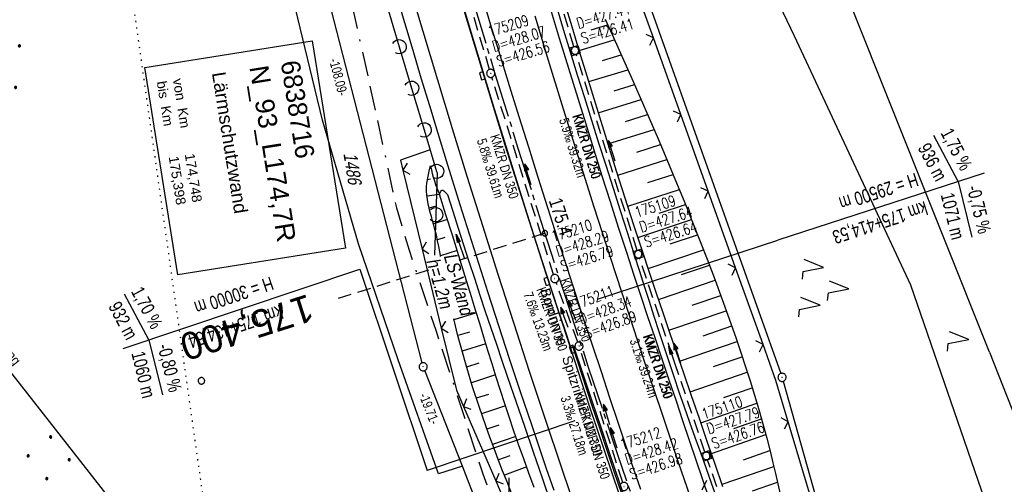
# Model space of a CAD drawing. Extents: x 508367 to 508796, y 450874 to 451833.
# Tile 6 of 37: x 508510 to 508691, y 451004 to 451089. Entities that reach past the tile are written whole.
import ezdxf
from ezdxf.enums import TextEntityAlignment as Align

# ---------------------------------------------------------------- set-up
doc = ezdxf.new("R2010")
doc.units = 0
doc.header["$LTSCALE"] = 10
doc.header["$MEASUREMENT"] = 0
for name, pattern in [('ACAD_ISO16W100', [73, 15, -6.5, 15, -6.5, 15, -7, 1, -7]), ('ACHSE', [5.5, 4, -0.5, 0.5, -0.5]), ('AUSGEZOGEN', [0]), ('LT00', [0]), ('LT17', [0.15, 0.1, -0.05]), ('PUNKTX2_STR', [0.6, 0.1, -0.5]), ('STRICHLINIE2', [0.375, 0.25, -0.125])]:
    doc.linetypes.add(name, pattern=pattern)
doc.layers.get('0').update_dxf_attribs({"linetype": 'LT00'})
for name, color, linetype in [('--EK_FBR', 250, 'LT00'), ('--EK_Halt-Pfeil', 4, 'LT00'), ('--EK_Haltung', 7, 'STRICHLINIE2'), ('--EK_Haltung-Text', 140, 'LT00'), ('--EK_Schacht-Text', 5, 'LT00'), ('--EK_ST-93-1', 30, 'LT17'), ('--EL_DFK_AB_L', 21, 'LT00'), ('--EL_DFK_AB_P', 7, 'LT00'), ('--EL_Halt-Pfeil', 4, 'LT00'), ('--EL_Haltung', 182, 'STRICHLINIE2'), ('--EL_Haltung-Text', 182, 'LT00'), ('-AX-093', 35, 'ACHSE'), ('-GRA-40O', 11, 'Continuous'), ('-GRA-40W', 11, 'Continuous'), ('-ST-93-1', 250, 'LT00'), ('ABSTAND', 8, 'LT00'), ('BAB-KABEL', 220, 'ACAD_ISO16W100'), ('BEMAßUNG', 255, 'Continuous'), ('BW_TEXT_B', 20, 'AUSGEZOGEN'), ('DFK_AB_L', 21, 'LT00'), ('DFK_AB_P', 7, 'LT00'), ('DFK_FLUR_NR', 250, 'LT00'), ('DFK_KATASTER', 250, 'LT00'), ('DFK_NUTZUNG', 250, 'LT00'), ('DFK_NUTZUNGSGRENZE', 70, 'PUNKTX2_STR'), ('DFK_VERMPKT', 252, 'LT00'), ('LS-WAND_TEXT', 11, 'Continuous'), ('PFEIL', 140, 'AUSGEZOGEN'), ('RINNE_TEXT', 11, 'Continuous'), ('STROM_FREILTG', 80, 'STROMFREILEITUNG'), ('STROM_TEXT', 80, 'Continuous'), ('V121_AFBR_BAB', 250, 'LT00'), ('V121_BOESCH', 250, 'LT00'), ('V121_BOSCHUNG', 250, 'LT00'), ('V121_GRABEN', 250, 'LT00'), ('V121_H_BORD', 8, 'LT00'), ('V121_KA_MULD', 182, 'LT00'), ('V121_KA_PRUF', 182, 'LT00'), ('V121_LAERM', 11, 'LT00'), ('V121_LD_MARK', 250, 'LT00'), ('V121_RASTER', 250, 'LT00'), ('V121_RINNE', 182, 'LT00'), ('V121_SINKK', 182, 'LT00'), ('V121_ZAUN', 40, 'LT00')]:
    doc.layers.add(name, color=color, linetype=linetype)
doc.styles.add('Arial', font='ARIAL.TTF')
doc.styles.add('Beschrift', font='ARIAL.TTF')
doc.styles.add('Haltungsbeschriftung', font='ARIAL.TTF', dxfattribs={"width": 0.75})
doc.styles.add('schachtbeschriftung', font='romans.shx', dxfattribs={"width": 0.75, "height": 2})
doc.styles.get("Standard").update_dxf_attribs({"font": 'ARIAL.TTF'})
doc.styles.add('Strom', font='txt-alt.shx')
doc.styles.add('Versorgungsltg', font='ARIAL.TTF', dxfattribs={"width": 0.8, "height": 2})
doc.linetypes.add('STROMFREILEITUNG', pattern='A,12.7,-5.5,["xx",Strom,S=2.5,R=0,X=-2.6,Y=-0.85],-4.35', length=22.55)

# ---------------------------------------------------------------- blocks, each defined once
blk = doc.blocks.new('SYMB7010')
at = {"color": 0, "linetype": 'ByBlock'}
for points in [[(-0.031408, 0.499213), (-0.093728, 0.49134), (-0.15457, 0.475719), (-0.212975, 0.452595), (-0.268021, 0.422333), (-0.31884, 0.385411), (-0.36463, 0.342411), (-0.40467, 0.29401), (-0.438329, 0.240973), (-0.465074, 0.184136), (-0.484486, 0.124395), (-0.496256, 0.062692), (-0.5002, 0)], [(-0.5002, 0), (-0.496256, -0.062692), (-0.484486, -0.124395), (-0.465075, -0.184136), (-0.438329, -0.240973), (-0.404671, -0.29401), (-0.36463, -0.342411), (-0.31884, -0.385411), (-0.268021, -0.422333), (-0.212975, -0.452595), (-0.154571, -0.475719), (-0.093728, -0.49134), (-0.031408, -0.499213), (0.031408, -0.499213)], [(0.5002, 0), (0.496256, 0.062692), (0.484485, 0.124395), (0.465074, 0.184136), (0.438329, 0.240973), (0.40467, 0.29401), (0.36463, 0.342411), (0.31884, 0.385411), (0.268021, 0.422333), (0.212975, 0.452595), (0.15457, 0.475719), (0.093728, 0.49134), (0.031408, 0.499213), (-0.031408, 0.499213)], [(0.031408, -0.499213), (0.093728, -0.491341), (0.15457, -0.475719), (0.212975, -0.452595), (0.268021, -0.422333), (0.31884, -0.385411), (0.36463, -0.342411), (0.404671, -0.294011), (0.438329, -0.240974), (0.465075, -0.184136), (0.484486, -0.124395), (0.496256, -0.062692), (0.500201, 0)]]:
    blk.add_lwpolyline(points, dxfattribs=at)
blk = doc.blocks.new('SYMB7222')
at = {"color": 0, "linetype": 'ByBlock'}
blk.add_line((0, 0.185), (-0.11, -0.185), dxfattribs=at)
blk.add_lwpolyline([(0.25, -0.185), (0.11, -0.185), (0, 0.185)], dxfattribs=at)
blk = doc.blocks.new('SYMB7221')
at = {"color": 0, "linetype": 'ByBlock'}
for p, q in [((0, 0.435), (-0.11, 0.065)), ((0.11, 0.065), (0, 0.435)), ((0.25, 0.065), (0.11, 0.065)), ((-0.35, -0.065), (-0.46, -0.435)), ((0.35, -0.065), (0.24, -0.435))]:
    blk.add_line(p, q, dxfattribs=at)
for points in [[(-0.1, -0.435), (-0.24, -0.435), (-0.35, -0.065)], [(0.6, -0.435), (0.46, -0.435), (0.35, -0.065)]]:
    blk.add_lwpolyline(points, dxfattribs=at)
blk = doc.blocks.new('Ackerland7')
at = {"layer": 'DFK_NUTZUNG', "color": 0, "linetype": 'ByBlock'}
for p, q in [((-4, 3.93), (-4, 3.67)), ((-3.95, 3.63), (-3.95, 3.97)), ((-3.9, 3.99), (-3.9, 3.61)), ((-3.85, 3.6), (-3.85, 4)), ((-3.8, 3.99), (-3.8, 3.61)), ((-3.75, 3.63), (-3.75, 3.97)), ((-3.7, 3.93), (-3.7, 3.67)), ((-3.65, 3.8), (-3.65, 3.8)), ((3.7, 3.93), (3.7, 3.67)), ((3.75, 3.63), (3.75, 3.97)), ((3.8, 3.99), (3.8, 3.61)), ((3.85, 3.6), (3.85, 4)), ((3.9, 3.99), (3.9, 3.61)), ((3.95, 3.63), (3.95, 3.97)), ((4, 3.93), (4, 3.67)), ((4.05, 3.8), (4.05, 3.8)), ((-7.85, 0.13), (-7.85, -0.13)), ((-7.8, -0.17), (-7.8, 0.17)), ((-7.75, 0.19), (-7.75, -0.19)), ((-7.7, -0.2), (-7.7, 0.2)), ((-7.65, 0.19), (-7.65, -0.19)), ((-7.6, -0.17), (-7.6, 0.17)), ((-7.55, 0.13), (-7.55, -0.13)), ((-7.5, 0), (-7.5, 0)), ((-0.15, 0.13), (-0.15, -0.13)), ((-0.1, -0.17), (-0.1, 0.17)), ((-0.05, 0.19), (-0.05, -0.19)), ((0, -0.2), (0, 0.2)), ((0.05, 0.19), (0.05, -0.19)), ((0.1, -0.17), (0.1, 0.17)), ((0.15, 0.13), (0.15, -0.13)), ((0.2, 0), (0.2, 0)), ((7.55, 0.13), (7.55, -0.13)), ((7.6, -0.17), (7.6, 0.17)), ((7.65, 0.19), (7.65, -0.19)), ((7.7, -0.2), (7.7, 0.2)), ((7.75, 0.19), (7.75, -0.19)), ((7.8, -0.17), (7.8, 0.17)), ((7.85, 0.13), (7.85, -0.13)), ((7.9, 0), (7.9, 0)), ((-3.95, -3.97), (-3.95, -3.63)), ((-3.9, -3.61), (-3.9, -3.99)), ((-3.85, -4), (-3.85, -3.6)), ((-3.8, -3.61), (-3.8, -3.99)), ((-3.75, -3.97), (-3.75, -3.63)), ((3.75, -3.97), (3.75, -3.63)), ((3.8, -3.61), (3.8, -3.99)), ((3.85, -4), (3.85, -3.6)), ((3.9, -3.61), (3.9, -3.99)), ((3.95, -3.97), (3.95, -3.63)), ((-4, -3.67), (-4, -3.93)), ((-3.7, -3.67), (-3.7, -3.93)), ((-3.65, -3.8), (-3.65, -3.8)), ((3.7, -3.67), (3.7, -3.93)), ((4, -3.67), (4, -3.93)), ((4.05, -3.8), (4.05, -3.8))]:
    blk.add_line(p, q, dxfattribs=at)
for points in [[(-3.65, 3.8), (-3.67, 3.89), (-3.73, 3.96), (-3.81, 3.99), (-3.89, 3.99), (-3.97, 3.96), (-4.03, 3.89), (-4.05, 3.8), (-4.03, 3.71), (-3.97, 3.64), (-3.89, 3.6), (-3.81, 3.6), (-3.73, 3.64), (-3.67, 3.71), (-3.65, 3.8)], [(4.05, 3.8), (4.03, 3.89), (3.97, 3.96), (3.89, 3.99), (3.81, 3.99), (3.73, 3.96), (3.67, 3.89), (3.65, 3.8), (3.67, 3.71), (3.73, 3.64), (3.81, 3.61), (3.89, 3.61), (3.97, 3.64), (4.03, 3.71), (4.05, 3.8)], [(-7.5, 0), (-7.52, 0.09), (-7.58, 0.16), (-7.66, 0.19), (-7.74, 0.19), (-7.82, 0.16), (-7.88, 0.09), (-7.9, 0)], [(0.2, 0), (0.18, 0.09), (0.12, 0.16), (0.04, 0.19), (-0.04, 0.19), (-0.12, 0.16), (-0.18, 0.09), (-0.2, 0)], [(-0.2, 0), (-0.18, -0.09), (-0.12, -0.16), (-0.04, -0.19), (0.04, -0.19), (0.12, -0.16), (0.18, -0.09), (0.2, 0)], [(7.9, 0), (7.88, 0.09), (7.82, 0.16), (7.74, 0.19), (7.66, 0.19), (7.58, 0.16), (7.52, 0.09), (7.5, 0)], [(7.5, 0), (7.52, -0.09), (7.58, -0.16), (7.66, -0.19), (7.74, -0.19), (7.82, -0.16), (7.88, -0.09), (7.9, 0)], [(-7.9, 0), (-7.88, -0.09), (-7.82, -0.16), (-7.74, -0.19), (-7.66, -0.19), (-7.58, -0.16), (-7.52, -0.09), (-7.5, 0)], [(-3.65, -3.8), (-3.67, -3.71), (-3.73, -3.64), (-3.81, -3.61), (-3.89, -3.61), (-3.97, -3.64), (-4.03, -3.71), (-4.05, -3.8), (-4.03, -3.89), (-3.97, -3.96), (-3.89, -3.99), (-3.81, -3.99), (-3.73, -3.96), (-3.67, -3.89), (-3.65, -3.8)], [(4.05, -3.8), (4.03, -3.71), (3.97, -3.64), (3.89, -3.61), (3.81, -3.61), (3.73, -3.64), (3.67, -3.71), (3.65, -3.8), (3.67, -3.89), (3.73, -3.96), (3.81, -3.99), (3.89, -3.99), (3.97, -3.96), (4.03, -3.89), (4.05, -3.8)]]:
    blk.add_lwpolyline(points, dxfattribs=at)
blk = doc.blocks.new('SYMB0003')
at = {"color": 0, "linetype": 'ByBlock'}
for p, q in [((-0.015712, 0), (0.010166, 0.012015)), ((0, -0.021257), (-0.015712, 0)), ((0.010166, 0.012015), (0, -0.021257))]:
    blk.add_line(p, q, dxfattribs=at)
for points in [[(-0.031395, 0.499013), (-0.093691, 0.491144), (-0.154509, 0.475528), (-0.21289, 0.452414), (-0.267913, 0.422164), (-0.318712, 0.385257), (-0.364484, 0.342274), (-0.404509, 0.293893), (-0.438154, 0.240877), (-0.464888, 0.184062), (-0.484292, 0.124345), (-0.496058, 0.062667), (-0.5, 0)], [(-0.5, 0), (-0.496058, -0.062667), (-0.484292, -0.124345), (-0.464888, -0.184062), (-0.438154, -0.240877), (-0.404509, -0.293893), (-0.364485, -0.342274), (-0.318712, -0.385257), (-0.267914, -0.422164), (-0.21289, -0.452414), (-0.154509, -0.475529), (-0.093691, -0.491144), (-0.031395, -0.499014), (0.031395, -0.499014)], [(0.5, 0), (0.496057, 0.062667), (0.484292, 0.124345), (0.464888, 0.184062), (0.438153, 0.240877), (0.404509, 0.293893), (0.364484, 0.342274), (0.318712, 0.385257), (0.267913, 0.422164), (0.21289, 0.452414), (0.154509, 0.475528), (0.093691, 0.491144), (0.031395, 0.499013), (-0.031395, 0.499013)], [(0.031395, -0.499014), (0.093691, -0.491144), (0.154509, -0.475529), (0.21289, -0.452414), (0.267914, -0.422164), (0.318712, -0.385257), (0.364485, -0.342274), (0.404509, -0.293893), (0.438154, -0.240877), (0.464889, -0.184062), (0.484292, -0.124345), (0.496058, -0.062667), (0.5, 0)]]:
    blk.add_lwpolyline(points, dxfattribs=at)
blk = doc.blocks.new('SYMB2')
at = {"color": 0, "linetype": 'ByBlock', "flags": 128}
for points in [[(-0.031395, 0.499013), (-0.093691, 0.491144), (-0.154509, 0.475528), (-0.21289, 0.452414), (-0.267913, 0.422164), (-0.318712, 0.385257), (-0.364484, 0.342274), (-0.404509, 0.293893), (-0.438154, 0.240877), (-0.464888, 0.184062), (-0.484292, 0.124345), (-0.496058, 0.062667), (-0.5, 0)], [(-0.5, 0), (-0.496058, -0.062667), (-0.484292, -0.124345), (-0.464888, -0.184062), (-0.438154, -0.240877), (-0.404509, -0.293893), (-0.364485, -0.342274), (-0.318712, -0.385257), (-0.267914, -0.422164), (-0.21289, -0.452414), (-0.154509, -0.475529), (-0.093691, -0.491144), (-0.031395, -0.499014), (0.031395, -0.499014)], [(0.5, 0), (0.496057, 0.062667), (0.484292, 0.124345), (0.464888, 0.184062), (0.438153, 0.240877), (0.404509, 0.293893), (0.364484, 0.342274), (0.318712, 0.385257), (0.267913, 0.422164), (0.21289, 0.452414), (0.154509, 0.475528), (0.093691, 0.491144), (0.031395, 0.499013), (-0.031395, 0.499013)], [(0.031395, -0.499014), (0.093691, -0.491144), (0.154509, -0.475529), (0.21289, -0.452414), (0.267914, -0.422164), (0.318712, -0.385257), (0.364485, -0.342274), (0.404509, -0.293893), (0.438154, -0.240877), (0.464889, -0.184062), (0.484292, -0.124345), (0.496058, -0.062667), (0.5, 0)]]:
    blk.add_lwpolyline(points, dxfattribs=at)
blk = doc.blocks.new('SYMB7122')
at = {"color": 0, "linetype": 'ByBlock'}
for points in [[(-0.109975, -0.002365), (-0.106745, 0.026562), (-0.096041, 0.053629), (-0.078613, 0.076941), (-0.055681, 0.094866), (-0.028851, 0.106149), (0, 0.11)], [(0, 0.11), (0.028851, 0.106149), (0.055681, 0.094866), (0.078613, 0.076941), (0.096041, 0.053629), (0.106745, 0.026562), (0.109975, -0.002365)], [(-0.075234, -0.080249), (-0.093647, -0.057708), (-0.105504, -0.031126), (-0.109975, -0.002365)], [(0.109975, -0.002365), (0.105504, -0.031126), (0.093647, -0.057708), (0.075234, -0.080249)]]:
    blk.add_lwpolyline(points, dxfattribs=at)
blk = doc.blocks.new('SYMB0024')
at = {"color": 0, "linetype": 'ByBlock'}
for p, q in [((-0.5, 0.5), (0, 0)), ((0, 0), (0.5, 0.5))]:
    blk.add_line(p, q, dxfattribs=at)
blk = doc.blocks.new('_Oblique')
at = {"color": 0, "linetype": 'ByBlock', "lineweight": -2}
blk.add_line((-0.5, -0.5), (0.5, 0.5), dxfattribs=at)
blk = doc.blocks.new('Pfreil3')
at = {"layer": 'PFEIL'}
blk.add_hatch(color=256, dxfattribs=at).paths.add_polyline_path([(-1.55, 0.27), (-1.55, -0.27), (0, 0)])
for p, q in [((-1.55, 0), (-4.83, 0)), ((-1.55, -0.27), (-1.55, 0.27)), ((-1.55, 0.27), (0, 0)), ((0, 0), (-1.55, -0.27))]:
    blk.add_line(p, q, dxfattribs=at)
blk = doc.blocks.new('SYMB0652')
at = {"color": 0, "linetype": 'ByBlock'}
blk.add_lwpolyline([(-0.15, -0.075), (0.15, -0.075), (0.15, 0.075), (-0.15, 0.075), (-0.15, -0.075)], dxfattribs=at)
blk = doc.blocks.new('SYMB1210')
at = {"color": 0, "linetype": 'ByBlock'}
blk.add_line((0.018815, -0.179014), (0.055623, -0.17119), dxfattribs=at)
for points in [[(-0.2, -0.2), (-0.2, 0.2), (0.2, 0.2), (0.2, -0.2), (-0.2, -0.2)], [(0.018815, 0.179014), (-0.018815, 0.179014), (-0.055623, 0.17119), (-0.09, 0.155885), (-0.120444, 0.133766), (-0.145623, 0.105801), (-0.164438, 0.073213), (-0.176067, 0.037424), (-0.18, 0)], [(-0.18, 0), (-0.176067, -0.037424), (-0.164438, -0.073213), (-0.145623, -0.105801), (-0.120444, -0.133766), (-0.09, -0.155885), (-0.055623, -0.17119), (-0.018815, -0.179014), (0.018815, -0.179014)], [(0.18, 0), (0.176067, 0.037424), (0.164438, 0.073213), (0.145623, 0.105801), (0.120444, 0.133766), (0.09, 0.155885), (0.055623, 0.17119), (0.018815, 0.179014)], [(0.055623, -0.17119), (0.09, -0.155885), (0.120444, -0.133766), (0.145623, -0.105801), (0.164438, -0.073213), (0.176067, -0.037424), (0.18, 0)]]:
    blk.add_lwpolyline(points, dxfattribs=at)
blk = doc.blocks.new('SYMB0070')
at = {"color": 0, "linetype": 'ByBlock'}
for p, q in [((-0.5, 0), (0.2, 0)), ((0.5, 0), (0.2, 0.1)), ((0.2, 0.1), (0.2, 0)), ((0.468, 0), (0.21, 0.086)), ((0.21, 0.086), (0.21, -0.086)), ((0.21, -0.086), (0.468, 0)), ((0.22, -0.072), (0.437, 0)), ((0.23, -0.058), (0.405, 0)), ((0.24, -0.045), (0.374, 0)), ((0.342, 0), (0.25, 0.031)), ((0.25, 0.031), (0.25, -0.031)), ((0.25, -0.031), (0.342, 0)), ((0.26, -0.017), (0.31, 0)), ((0.27, -0.003), (0.279, 0))]:
    blk.add_line(p, q, dxfattribs=at)
for points in [[(0.2, 0), (0.2, -0.1), (0.5, 0)], [(0.437, 0), (0.22, 0.072), (0.22, -0.072)], [(0.405, 0), (0.23, 0.058), (0.23, -0.058)], [(0.374, 0), (0.24, 0.045), (0.24, -0.045)], [(0.31, 0), (0.26, 0.017), (0.26, -0.017)], [(0.279, 0), (0.27, 0.003), (0.27, -0.003)]]:
    blk.add_lwpolyline(points, dxfattribs=at)

msp = doc.modelspace()

# ---------------------------------------------------------------- linework, layer by layer
at = {"layer": '--EK_FBR', "color": 2}
for points in [[(508560.55, 451204.89), (508564.72, 451188.44), (508570.94, 451164.7), (508577.62, 451140.07), (508584.42, 451116.08), (508591.71, 451091.24), (508599.26, 451066.37), (508606.9, 451042.47), (508611.37, 451028.91)], [(508624.33, 451002.87), (508622.97, 451006.92), (508621.61, 451010.97), (508620.25, 451015.02), (508618.66, 451019.78), (508617.08, 451024.53), (508615.5, 451029.29), (508613.93, 451034.05), (508612.36, 451038.82), (508610.81, 451043.58), (508609, 451049.17), (508607.21, 451054.76), (508605.43, 451060.36), (508603.67, 451065.96), (508601.92, 451071.56), (508600.15, 451077.25), (508598.4, 451082.94), (508596.66, 451088.64), (508594.94, 451094.34)]]:
    msp.add_lwpolyline(points, dxfattribs=at)
at = {"layer": '--EK_FBR'}
for points in [[(508608.38, 451002.66), (508606.99, 451006.69), (508605.61, 451010.73), (508604.23, 451014.77), (508602.19, 451020.85), (508600.16, 451026.93), (508598.16, 451033.03), (508596.18, 451039.13), (508593.59, 451047.22), (508591.04, 451055.32), (508588.52, 451063.43), (508586.96, 451068.51), (508585.41, 451073.6), (508583.87, 451078.69), (508582.34, 451083.78), (508580.82, 451088.88), (508579.01, 451095)], [(508637.04, 451001.03), (508635.81, 451004.65), (508634.58, 451008.27), (508633.35, 451011.9), (508632.13, 451015.52), (508630.91, 451019.15), (508629.6, 451023.04), (508628.29, 451026.92), (508626.98, 451030.81), (508625.68, 451034.71), (508624.38, 451038.6), (508623.09, 451042.5), (508621.81, 451046.4), (508620.27, 451051.14), (508618.75, 451055.89), (508617.24, 451060.65), (508615.74, 451065.41), (508614.25, 451070.18), (508612.77, 451074.94), (508611.07, 451080.47), (508609.38, 451085.99), (508607.7, 451091.52)]]:
    msp.add_lwpolyline(points, dxfattribs=at)
at = {"layer": '--EK_Haltung'}
for p, q in [((508612, 451084.5), (508600.94, 451121.66)), ((508596.46, 451080.28), (508585.19, 451118.1)), ((508623.67, 451046.95), (508612.44, 451083.06)), ((508608.26, 451042.47), (508596.89, 451078.85)), ((508636.19, 451009.77), (508624.13, 451045.53)), ((508612.71, 451030.02), (508608.74, 451041.05)), ((508621.03, 451004.15), (508613.19, 451028.6)), ((508649.33, 450971.47), (508636.67, 451008.35))]:
    msp.add_line(p, q, dxfattribs=at)
at = {"layer": '--EK_ST-93-1', "ltscale": 2.5}
msp.add_line((508606.66, 451050.09), (508568.51, 451038.06), dxfattribs=at)
at = {"layer": '--EL_DFK_AB_L'}
for p, q in [((508602.42, 451158.25), (508650.16, 451024.25)), ((508591.45, 451007.15), (508584.5, 451024.79)), ((508650.61, 451022.82), (508679.17, 450921.65)), ((508618.49, 450938.54), (508591.45, 451007.15))]:
    msp.add_line(p, q, dxfattribs=at)
at = {"layer": '--EL_Haltung'}
for p, q in [((508612, 451084.5), (508600.94, 451121.66)), ((508596.46, 451080.28), (508585.19, 451118.1)), ((508623.67, 451046.95), (508612.44, 451083.06)), ((508608.26, 451042.47), (508596.89, 451078.85)), ((508636.19, 451009.77), (508624.13, 451045.53)), ((508612.71, 451030.02), (508608.74, 451041.05)), ((508621.03, 451004.15), (508613.19, 451028.6)), ((508649.33, 450971.47), (508636.67, 451008.35))]:
    msp.add_line(p, q, dxfattribs=at)
at = {"layer": '-AX-093', "ltscale": 0.2}
msp.add_lwpolyline([(508593.43, 451092.82), (508597.52, 451079.3), (508601.7, 451065.8), (508605.94, 451052.32), (508610.27, 451038.87), (508614.67, 451025.44), (508619.15, 451012.04), (508623.7, 450998.66), (508628.33, 450985.31), (508633.03, 450971.98), (508637.81, 450958.68), (508642.66, 450945.41), (508647.59, 450932.17), (508652.6, 450918.95), (508657.67, 450905.77), (508660.92, 450897.47)], dxfattribs=at)
at = {"layer": '-GRA-40O'}
for p, q in [((508682.91, 451059.65), (508678.41, 451068.12)), ((508687.66, 451061.2), (508649.63, 451048.81)), ((508682.91, 451059.65), (508685.43, 451049.37)), ((508616.35, 451037.97), (508649.63, 451048.81))]:
    msp.add_line(p, q, dxfattribs=at)
at = {"layer": '-GRA-40W'}
for p, q in [((508528.88, 451028.86), (508572.52, 451043.46)), ((508572.52, 451043.46), (508584.92, 451006.4)), ((508533.62, 451030.45), (508529.11, 451038.86)), ((508533.62, 451030.45), (508536.12, 451020.34)), ((508612.18, 451015.52), (508584.92, 451006.4))]:
    msp.add_line(p, q, dxfattribs=at)
at = {"layer": 'BAB-KABEL', "ltscale": 0.03, "flags": 128}
msp.add_lwpolyline([(508481.13, 451805.49), (508478.84, 451792.34), (508487.53, 451759.38), (508487.31, 451756.49), (508474.35, 451741.91), (508468.83, 451735.71), (508475.95, 451649.56), (508469.74, 451597.11), (508469.51, 451571.11), (508469.05, 451544.18), (508471.27, 451515.16), (508471.84, 451512.79), (508471.5, 451511.44), (508473.75, 451501.97), (508475.56, 451491.8), (508479.63, 451452.23), (508484.87, 451407.11), (508486.67, 451393.18), (508505.81, 451340.85), (508508.11, 451333.69), (508512.99, 451311.23), (508516.79, 451293.97), (508526.19, 451263.36), (508527.76, 451255), (508529.06, 451245.61), (508536.66, 451213.69), (508542.4, 451189.94), (508551.83, 451153.06), (508568.82, 451102.09), (508574.05, 451078.79), (508579.27, 451054.79), (508581.62, 451046.96), (508586.59, 451032.08), (508591.03, 451018.51), (508595.2, 451005.73), (508599.04, 450995.06), (508614.65, 450954.69), (508622.36, 450920.86), (508627.49, 450900.73), (508631.74, 450892.82)], dxfattribs=at)
at = {"layer": 'BW_TEXT_B'}
msp.add_lwpolyline([(508563.76, 451085.58), (508569.86, 451047.36), (508538.98, 451042.43), (508532.88, 451080.65)], close=True, dxfattribs=at)
at = {"layer": 'DFK_AB_L'}
for p, q in [((508602.42, 451158.25), (508650.16, 451024.25)), ((508584.03, 451026.22), (508557.43, 451129.43)), ((508591.45, 451007.15), (508584.5, 451024.79)), ((508650.61, 451022.82), (508679.17, 450921.65)), ((508618.49, 450938.54), (508591.45, 451007.15))]:
    msp.add_line(p, q, dxfattribs=at)
at = {"layer": 'DFK_KATASTER'}
for p, q in [((508633.15, 451127.29), (508652.67, 451086.47)), ((508565.67, 451070.93), (508556.98, 451106.71)), ((508688.66, 451028.21), (508662.14, 451094.53)), ((508652.67, 451086.47), (508674.08, 451040.59)), ((508572.28, 451048.16), (508565.67, 451070.93)), ((508579.61, 451026.77), (508572.28, 451048.16)), ((508674.08, 451040.59), (508687.72, 451001.06)), ((508688.66, 451028.21), (508695.22, 451011.66)), ((508587.03, 451005.73), (508579.61, 451026.77)), ((508591.45, 451007.15), (508587.03, 451005.73))]:
    msp.add_line(p, q, dxfattribs=at)
at = {"layer": 'DFK_NUTZUNGSGRENZE', "ltscale": 0.2}
msp.add_line((508522.75, 451148.64), (508545.93, 450984.81), dxfattribs=at)
at = {"layer": 'STROM_FREILTG', "ltscale": 0.05, "flags": 128}
msp.add_lwpolyline([(508483.41, 451055.89), (508540.04, 450983.73), (508568.18, 450912.37), (508566.85, 450882.46)], dxfattribs=at)
at = {"layer": 'V121_AFBR_BAB', "color": 2}
msp.add_lwpolyline([(508560.55, 451204.89), (508564.72, 451188.44), (508570.94, 451164.7), (508577.62, 451140.07), (508584.42, 451116.08), (508591.71, 451091.24), (508599.26, 451066.37), (508606.9, 451042.47), (508611.37, 451028.91)], dxfattribs=at)
at = {"layer": 'V121_AFBR_BAB'}
for points in [[(508608.38, 451002.66), (508606.99, 451006.69), (508605.61, 451010.73), (508604.23, 451014.77), (508602.19, 451020.85), (508600.16, 451026.93), (508598.16, 451033.03), (508596.18, 451039.13), (508593.59, 451047.22), (508591.04, 451055.32), (508588.52, 451063.43), (508586.96, 451068.51), (508585.41, 451073.6), (508583.87, 451078.69), (508582.34, 451083.78), (508580.82, 451088.88), (508579.01, 451095)], [(508637.04, 451001.03), (508635.81, 451004.65), (508634.58, 451008.27), (508633.35, 451011.9), (508632.13, 451015.52), (508630.91, 451019.15), (508629.6, 451023.04), (508628.29, 451026.92), (508626.98, 451030.81), (508625.68, 451034.71), (508624.38, 451038.6), (508623.09, 451042.5), (508621.81, 451046.4), (508620.27, 451051.14), (508618.75, 451055.89), (508617.24, 451060.65), (508615.74, 451065.41), (508614.25, 451070.18), (508612.77, 451074.94), (508611.07, 451080.47), (508609.38, 451085.99), (508607.7, 451091.52)]]:
    msp.add_lwpolyline(points, dxfattribs=at)
at = {"layer": 'V121_AFBR_BAB', "color": 0}
msp.add_lwpolyline([(508624.33, 451002.87), (508622.97, 451006.92), (508621.61, 451010.97), (508620.25, 451015.02), (508618.66, 451019.78), (508617.08, 451024.53), (508615.5, 451029.29), (508613.93, 451034.05), (508612.36, 451038.82), (508610.81, 451043.58), (508609, 451049.17), (508607.21, 451054.76), (508605.43, 451060.36), (508603.67, 451065.96), (508601.92, 451071.56), (508600.15, 451077.25), (508598.4, 451082.94), (508596.66, 451088.64), (508594.94, 451094.34)], dxfattribs=at)
at = {"layer": 'V121_BOESCH'}
for points in [[(508617.75, 451089.59), (508619.05, 451086.71), (508620.35, 451083.82), (508621.65, 451080.94), (508622.94, 451078.05), (508624.22, 451075.15), (508625.89, 451071.34), (508627.54, 451067.52), (508629.17, 451063.69), (508630.78, 451059.85), (508632.36, 451056), (508633.92, 451052.15), (508635.32, 451048.6), (508636.7, 451045.04), (508638.06, 451041.48), (508639.38, 451037.9), (508640.67, 451034.31), (508641.93, 451030.71), (508642.81, 451028.11), (508643.68, 451025.5), (508644.52, 451022.89), (508645.33, 451020.27), (508646.11, 451017.64), (508646.86, 451015), (508647.58, 451012.35), (508648.26, 451009.69), (508648.73, 451007.77), (508649.18, 451005.85), (508649.62, 451003.92), (508650.05, 451002)], [(508600.51, 451002.22), (508599.69, 451004.27), (508598.87, 451006.33), (508598.07, 451008.39), (508597.28, 451010.46), (508596.51, 451012.53), (508595.75, 451014.62), (508594.51, 451018.18), (508593.34, 451021.77), (508592.24, 451025.38), (508591.21, 451029.02), (508590.57, 451031.43), (508589.96, 451033.84), (508589.39, 451036.26), (508588.84, 451038.69), (508588.34, 451041.12), (508587.87, 451043.56), (508587.68, 451044.59), (508587.49, 451045.62), (508587.3, 451046.66), (508587.1, 451047.69), (508586.88, 451048.72), (508586.65, 451049.76), (508586.39, 451050.79), (508586.18, 451051.58), (508585.95, 451052.37), (508585.73, 451053.16), (508585.51, 451053.95), (508585.31, 451054.74), (508585.14, 451055.53), (508585, 451056.32), (508584.9, 451057.11), (508584.85, 451057.9), (508584.85, 451058.69), (508584.9, 451059.33), (508584.99, 451059.97), (508585.11, 451060.6), (508585.25, 451061.24), (508585.4, 451061.88), (508585.56, 451062.52)], [(508585.56, 451062.52), (508585.72, 451061.82), (508585.89, 451061.13), (508586.07, 451060.44), (508586.27, 451059.75), (508586.49, 451059.08), (508586.72, 451058.48), (508586.97, 451057.88), (508587.23, 451057.28)]]:
    msp.add_lwpolyline(points, dxfattribs=at)
at = {"layer": 'V121_BOSCHUNG'}
for p, q in [((508615.19, 451087.59), (508618.23, 451088.53)), ((508613.01, 451083.79), (508619.47, 451085.77)), ((508617.3, 451081.97), (508620.72, 451083.01)), ((508614.76, 451078.05), (508621.95, 451080.25)), ((508619.41, 451076.34), (508623.18, 451077.49)), ((508616.51, 451072.31), (508624.4, 451074.73)), ((508621.51, 451070.7), (508625.61, 451071.97)), ((508618.3, 451066.56), (508626.81, 451069.22)), ((508623.6, 451065.07), (508627.99, 451066.46)), ((508585.54, 451062.43), (508585.57, 451062.47)), ((508620.11, 451060.82), (508629.17, 451063.68)), ((508625.68, 451059.44), (508630.33, 451060.92)), ((508585, 451059.99), (508585.55, 451060.14)), ((508584.91, 451057.02), (508587.23, 451057.29)), ((508621.94, 451055.09), (508631.48, 451058.15)), ((508586.56, 451055.1), (508585.32, 451054.71)), ((508627.74, 451053.8), (508632.61, 451055.39)), ((508588.69, 451052.63), (508586.11, 451051.81)), ((508623.81, 451049.34), (508633.73, 451052.61)), ((508588.22, 451049.33), (508586.84, 451048.9)), ((508629.79, 451048.16), (508634.84, 451049.83)), ((508590.49, 451046.91), (508587.43, 451045.93)), ((508625.7, 451043.62), (508635.93, 451047.04)), ((508631.83, 451042.51), (508637.01, 451044.25)), ((508589.68, 451043.5), (508587.98, 451042.97)), ((508592.27, 451041.16), (508588.56, 451040.02)), ((508627.62, 451037.91), (508638.06, 451041.46)), ((508633.85, 451036.86), (508639.11, 451038.64)), ((508591.18, 451037.68), (508589.2, 451037.08)), ((508594.04, 451035.42), (508589.89, 451034.16)), ((508629.55, 451032.23), (508640.13, 451035.82)), ((508635.83, 451031.19), (508641.13, 451033.01)), ((508592.77, 451031.9), (508590.62, 451031.24)), ((508595.79, 451029.69), (508591.4, 451028.34)), ((508631.51, 451026.53), (508642.11, 451030.18)), ((508594.45, 451026.14), (508592.23, 451025.44)), ((508637.78, 451025.52), (508643.07, 451027.35)), ((508597.57, 451023.98), (508593.1, 451022.56)), ((508633.47, 451020.85), (508644, 451024.5)), ((508596.24, 451020.41), (508594.01, 451019.69)), ((508639.68, 451019.83), (508644.9, 451021.64)), ((508635.43, 451015.18), (508645.78, 451018.77)), ((508599.39, 451018.29), (508594.97, 451016.83)), ((508641.51, 451014.11), (508646.62, 451015.88)), ((508598.15, 451014.72), (508595.98, 451013.98)), ((508637.39, 451009.51), (508647.41, 451012.99)), ((508601.3, 451012.64), (508597.02, 451011.15)), ((508643.27, 451008.37), (508648.17, 451010.07)), ((508600.19, 451009.08), (508598.09, 451008.33)), ((508603.31, 451007.02), (508599.19, 451005.52)), ((508639.35, 451003.84), (508648.88, 451007.14)), ((508644.94, 451002.6), (508649.56, 451004.2))]:
    msp.add_line(p, q, dxfattribs=at)
at = {"layer": 'V121_GRABEN'}
for points in [[(508608.79, 451091.89), (508610.06, 451087.7), (508611.35, 451083.51), (508612.64, 451079.33), (508613.95, 451075.15), (508615.26, 451070.97), (508616.58, 451066.79), (508617.9, 451062.62), (508619.23, 451058.44), (508620.56, 451054.27), (508621.89, 451050.1), (508623.22, 451045.92), (508624.1, 451043.14), (508624.99, 451040.35), (508625.87, 451037.57), (508626.77, 451034.79), (508627.67, 451032.01), (508628.58, 451029.24), (508629.5, 451026.47), (508630.43, 451023.7), (508631.39, 451020.89), (508632.37, 451018.09), (508633.36, 451015.29), (508634.35, 451012.5), (508635.35, 451009.7), (508636.34, 451006.91), (508637.34, 451004.11), (508638.33, 451001.31)], [(508639.51, 451003.37), (508638.07, 451007.56), (508636.62, 451011.74), (508635.17, 451015.93), (508633.72, 451020.11), (508632.28, 451024.3), (508631, 451028.01), (508629.73, 451031.73), (508628.46, 451035.44), (508627.2, 451039.16), (508625.95, 451042.88), (508624.71, 451046.61), (508623.08, 451051.57), (508621.47, 451056.55), (508619.88, 451061.52), (508618.32, 451066.51), (508616.77, 451071.5), (508615.49, 451075.66), (508614.22, 451079.83), (508612.95, 451083.99), (508611.69, 451088.16), (508610.43, 451092.34)], [(508587.23, 451057.28), (508587.32, 451057.54), (508587.42, 451057.76), (508587.53, 451057.94), (508587.66, 451058.05), (508587.83, 451058.05), (508588.02, 451057.95), (508588.23, 451057.76), (508588.45, 451057.52), (508588.68, 451057.25)], [(508604.7, 451003.25), (508603.73, 451005.88), (508602.76, 451008.51), (508601.82, 451011.15), (508600.9, 451013.8), (508600.07, 451016.24), (508599.26, 451018.68), (508598.47, 451021.13), (508597.69, 451023.59), (508596.92, 451026.05), (508596.15, 451028.51), (508595.4, 451030.98), (508594.64, 451033.44), (508593.89, 451035.91), (508593.13, 451038.37), (508591.97, 451042.16), (508590.79, 451045.94), (508589.6, 451049.72), (508588.42, 451053.5), (508587.23, 451057.28)], [(508588.68, 451057.25), (508589.66, 451054.16), (508590.65, 451051.06), (508591.64, 451047.98), (508592.64, 451044.89), (508593.65, 451041.8), (508594.66, 451038.72), (508595.67, 451035.69), (508596.69, 451032.67), (508597.71, 451029.64), (508598.75, 451026.62), (508599.78, 451023.6), (508600.82, 451020.58), (508601.86, 451017.56), (508602.9, 451014.54), (508604.53, 451009.79), (508606.15, 451005.03), (508607.77, 451000.28), (508609.39, 450995.52), (508611.01, 450990.76)]]:
    msp.add_lwpolyline(points, dxfattribs=at)
at = {"layer": 'V121_H_BORD'}
msp.add_line((508612.02, 451029.2), (508611.44, 451029.04), dxfattribs=at)
for points in [[(508611.44, 451029.04), (508610.32, 451032.42), (508609.2, 451035.79), (508608.09, 451039.17), (508606.99, 451042.55), (508605.02, 451048.62), (508603.08, 451054.69), (508601.16, 451060.77), (508599.25, 451066.86), (508597.37, 451072.96), (508595.51, 451079.06), (508593.66, 451085.16), (508591.82, 451091.27)], [(508659.54, 450897.25), (508659.52, 450897.32), (508657.19, 450903.27), (508654.87, 450909.23), (508652.57, 450915.19), (508650.28, 450921.16), (508648, 450927.13), (508645.74, 450933.11), (508643.5, 450939.09), (508641.27, 450945.08), (508638.72, 450952.04), (508636.18, 450959.01), (508633.68, 450965.99), (508631.2, 450972.98), (508628.74, 450979.97), (508626.3, 450986.98), (508623.89, 450993.99), (508622.17, 450999.01), (508620.47, 451004.04), (508618.77, 451009.07), (508617.08, 451014.1), (508615.39, 451019.13), (508613.7, 451024.16), (508612.02, 451029.2)]]:
    msp.add_lwpolyline(points, dxfattribs=at)
at = {"layer": 'V121_LAERM'}
for p, q in [((508579.77, 451084.48), (508582.08, 451076.82)), ((508582.08, 451076.82), (508584.39, 451069.16)), ((508584.39, 451069.16), (508586.69, 451061.5)), ((508586.52, 451053.52), (508586.28, 451046.08))]:
    msp.add_line(p, q, dxfattribs=at)
for points in [[(508577.5, 451092.15), (508578.59, 451088.37), (508579.77, 451084.48)], [(508586.69, 451061.5), (508586.78, 451061.23), (508586.52, 451053.52)]]:
    msp.add_lwpolyline(points, dxfattribs=at)
at = {"layer": 'V121_LD_MARK'}
for points in [[(508650.39, 450895.79), (508649.44, 450898.21), (508645.6, 450908.12), (508641.79, 450918.04), (508638.44, 450926.86), (508635.12, 450935.7), (508631.84, 450944.54), (508628.59, 450953.4), (508625.36, 450962.27), (508622.18, 450971.15), (508619.03, 450980.05), (508615.91, 450988.95), (508612.83, 450997.87), (508609.79, 451006.81), (508606.78, 451015.75), (508603.83, 451024.65), (508600.92, 451033.57), (508598.04, 451042.5), (508595.2, 451051.44), (508592.4, 451060.39), (508589.63, 451069.35), (508586.89, 451078.32), (508584.19, 451087.3), (508581.52, 451096.29)], [(508604.79, 451090.16), (508607.27, 451082), (508609.78, 451073.85), (508612.73, 451064.39), (508615.72, 451054.95), (508618.75, 451045.51), (508621.82, 451036.09), (508624.93, 451026.68), (508628.08, 451017.29), (508631.26, 451007.9), (508634.49, 450998.53), (508637.74, 450989.17), (508642.79, 450974.91), (508647.91, 450960.67), (508653.12, 450946.46), (508658.42, 450932.29), (508663.1, 450919.95), (508667.84, 450907.64), (508671.18, 450899.11)]]:
    msp.add_lwpolyline(points, dxfattribs=at)
at = {"layer": 'V121_RASTER'}
msp.add_line((508600, 451005), (508600, 450995), dxfattribs=at)
at = {"layer": 'V121_RINNE'}
msp.add_line((508611.86, 451029.06), (508611.37, 451028.91), dxfattribs=at)
for points in [[(508611.37, 451028.91), (508614.86, 451018.31), (508623.16, 450993.75), (508631.73, 450969.34), (508640.65, 450944.82), (508649.59, 450921.03), (508658.84, 450897.14)], [(508620.86, 451002.09), (508619.47, 451006.18), (508618.08, 451010.27), (508616.71, 451014.37), (508615.34, 451018.47), (508614.47, 451021.12), (508613.59, 451023.76), (508612.72, 451026.41), (508611.86, 451029.06)]]:
    msp.add_lwpolyline(points, dxfattribs=at)
at = {"layer": 'V121_ZAUN'}
for p, q in [((508626.67, 451086.1), (508621.61, 451100.22)), ((508631.73, 451071.98), (508626.67, 451086.1)), ((508636.78, 451057.86), (508631.73, 451071.98)), ((508580.46, 451061.75), (508584.01, 451047.17)), ((508641.84, 451043.74), (508636.78, 451057.86)), ((508584.01, 451047.17), (508587.56, 451032.6)), ((508646.9, 451029.61), (508641.84, 451043.74)), ((508591.64, 451018.2), (508597.61, 451004.44)), ((508655.82, 451000.98), (508651.54, 451015.36)), ((508597.61, 451004.44), (508603.59, 450990.68))]:
    msp.add_line(p, q, dxfattribs=at)
for points in [[(508585.3, 451065.42), (508580.01, 451063.6), (508580.46, 451061.75)], [(508587.56, 451032.6), (508590.35, 451021.16), (508591.64, 451018.2)], [(508651.54, 451015.36), (508649.27, 451022.99), (508646.9, 451029.61)]]:
    msp.add_lwpolyline(points, dxfattribs=at)

# ---------------------------------------------------------------- block references
at = {"layer": '--EK_Halt-Pfeil', "yscale": 4, "zscale": 4}
for p, xscale, rotation in [((508619.01, 451065.31), 3.999999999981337, 107.2690600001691), ((508603.53, 451060.96), 4.000000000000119, 107.355420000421), ((508611.67, 451035.88), 4.000000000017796, 109.7917800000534), ((508631.11, 451027.97), 3.999999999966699, 108.6352199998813), ((508618.06, 451016.68), 4.000000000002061, 107.7659300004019)]:
    msp.add_blockref('SYMB0070', p, dxfattribs=dict(at, xscale=xscale, rotation=rotation))
at = {"layer": '--EL_DFK_AB_P', "xscale": 1.500000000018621, "yscale": 1.5, "zscale": 1.5, "rotation": 264.7377099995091}
for p in [(508584.22, 451025.49), (508650.41, 451023.54)]:
    msp.add_blockref('SYMB0003', p, dxfattribs=at)
at = {"layer": '--EL_Halt-Pfeil', "yscale": 4, "zscale": 4}
for p, xscale, rotation in [((508619.01, 451065.31), 3.999999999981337, 107.2690600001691), ((508603.53, 451060.96), 4.000000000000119, 107.355420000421), ((508610.26, 451034.62), 4.000000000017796, 109.7917800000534), ((508631.11, 451027.97), 3.999999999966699, 108.6352199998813), ((508619.38, 451012.38), 4.000000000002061, 107.7659300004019)]:
    msp.add_blockref('SYMB0070', p, dxfattribs=dict(at, xscale=xscale, rotation=rotation))
at = {"layer": '-ST-93-1', "rotation": 274.1956499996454}
msp.add_blockref('SYMB2', (508606.66, 451050.09), dxfattribs=at)
at = {"layer": 'BEMAßUNG', "xscale": 1.4, "yscale": 1.4, "zscale": 1.4, "rotation": 19.13396094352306}
msp.add_blockref('_Oblique', (508636.13, 451003.71), dxfattribs=at)
at = {"layer": 'DFK_AB_P', "xscale": 1.500000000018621, "yscale": 1.5, "zscale": 1.5, "rotation": 264.7377099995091}
for p in [(508584.22, 451025.49), (508650.41, 451023.54)]:
    msp.add_blockref('SYMB0003', p, dxfattribs=at)
at = {"layer": 'DFK_NUTZUNG', "rotation": 264.7376999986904}
for p in [(508505.6, 451081.15), (508514.79, 451004.88)]:
    msp.add_blockref('Ackerland7', p, dxfattribs=at)
at = {"layer": 'DFK_NUTZUNG', "xscale": 10.00000000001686, "yscale": 10, "zscale": 10, "rotation": 264.7377100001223}
for name, p in [('SYMB7221', (508658.4, 451040.26)), ('SYMB7222', (508683.01, 451030.69))]:
    msp.add_blockref(name, p, dxfattribs=at)
at = {"layer": 'DFK_VERMPKT', "xscale": 1.200000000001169, "yscale": 1.200000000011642, "zscale": 1.2, "rotation": 264.7377100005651}
msp.add_blockref('SYMB7010', (508543.31, 451022.9), dxfattribs=at)
at = {"layer": 'PFEIL'}
for p, rotation in [((508590.28, 451049.94), 108.4446178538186), ((508629.54, 451029.32), 108.4437972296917)]:
    msp.add_blockref('Pfreil3', p, dxfattribs=dict(at, rotation=rotation))
at = {"layer": 'V121_KA_MULD', "zscale": 3.8}
for p, xscale, yscale, rotation in [((508612.22, 451083.78), 3.799999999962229, 3.799999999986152, 107.0517516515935), ((508623.89, 451046.24), 3.800000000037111, 3.80000000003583, 107.6446299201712), ((508636.43, 451009.06), 3.799999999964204, 3.799999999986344, 109.6313352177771)]:
    msp.add_blockref('SYMB1210', p, dxfattribs=dict(at, xscale=xscale, yscale=yscale, rotation=rotation))
at = {"layer": 'V121_KA_PRUF', "xscale": 1.5, "yscale": 1.5, "zscale": 1.5, "rotation": 279.0666}
for p in [(508596.67, 451079.57), (508608.49, 451041.76), (508612.96, 451029.31), (508621.26, 451003.43)]:
    msp.add_blockref('SYMB0003', p, dxfattribs=at)
at = {"layer": 'V121_LAERM', "xscale": 12, "yscale": 12, "zscale": 12}
for p, rotation in [((508579.77, 451084.48), 286.77287), ((508582.08, 451076.82), 286.77287), ((508584.39, 451069.16), 286.77287), ((508586.69, 451061.5), 286.77287), ((508586.52, 451053.52), 268.13525)]:
    msp.add_blockref('SYMB7122', p, dxfattribs=dict(at, rotation=rotation))
at = {"layer": 'V121_SINKK', "zscale": 4.5}
for p, xscale, yscale, rotation in [((508595.1, 451079.11), 4.499999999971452, 4.499999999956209, 106.8930869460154), ((508607.02, 451041.21), 4.500000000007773, 4.499999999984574, 107.7266860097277), ((508611.7, 451028.7), 4.500000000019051, 4.500000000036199, 108.2907311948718)]:
    msp.add_blockref('SYMB0652', p, dxfattribs=dict(at, xscale=xscale, yscale=yscale, rotation=rotation))
at = {"layer": 'V121_ZAUN', "zscale": 2.1}
for p, xscale, yscale, rotation in [((508626.67, 451086.1), 2.1, 2.1, 109.70645), ((508631.73, 451071.98), 2.1, 2.1, 109.70645), ((508580.46, 451061.75), 2.100000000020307, 2.099999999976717, 283.698390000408), ((508636.78, 451057.86), 2.1, 2.1, 109.70645), ((508584.01, 451047.17), 2.100000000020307, 2.099999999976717, 283.698390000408), ((508641.84, 451043.74), 2.1, 2.1, 109.70645), ((508587.56, 451032.6), 2.100000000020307, 2.099999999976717, 283.698390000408), ((508646.9, 451029.61), 2.1, 2.1, 109.70645), ((508591.64, 451018.2), 2.099999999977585, 2.099999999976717, 293.4684099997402), ((508651.54, 451015.36), 2.100000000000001, 2.1, 106.58244), ((508597.61, 451004.44), 2.099999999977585, 2.099999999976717, 293.4684099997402)]:
    msp.add_blockref('SYMB0024', p, dxfattribs=dict(at, xscale=xscale, yscale=yscale, rotation=rotation))

# ---------------------------------------------------------------- texts
at = {"layer": '--EK_Haltung-Text', "style": 'Haltungsbeschriftung', "width": 0.75}
for s, rotation, p in [('5.9‰ 39.32m', -72.7309, (508609.26, 451071)), ('KMZR DN 250', -72.7309, (508611.7, 451071.76)), ('5.8‰ 39.61m', -72.6446, (508594.07, 451067.22)), ('KMZR DN 350', -72.6446, (508596.52, 451067.99)), ('7.6‰ 13.23m', -70.2082, (508602.65, 451038.88)), ('KMZR DN 350', -70.2082, (508605.06, 451039.75)), ('KMZR DN 250', -71.3648, (508624.69, 451031.15)), ('3.1‰ 39.24m', -71.3648, (508622.26, 451030.33)), ('KMZR DN 350', -72.2341, (508611.95, 451020.57)), ('3.3‰ 27.18m', -72.2341, (508609.51, 451019.79))]:
    msp.add_text(s, height=1.8, rotation=rotation, dxfattribs=at).set_placement(p)
at = {"layer": '--EK_Schacht-Text', "style": 'schachtbeschriftung', "width": 0.75}
for s, rotation, p in [('D=427.44', 16.5807, (508612.86, 451087.76)), ('175209', 16.5885, (508596.49, 451086.3)), ('D=428.07', 16.5885, (508597.31, 451083.54)), ('S=426.41', 16.5807, (508613.68, 451085)), ('S=426.56', 16.5885, (508598.13, 451080.78)), ('175109', 17.2691, (508623.63, 451052.97)), ('D=427.64', 17.2691, (508624.48, 451050.22)), ('175210', 17.3554, (508608.22, 451048.49)), ('S=426.64', 17.2691, (508625.34, 451047.47)), ('D=428.29', 17.3554, (508609.07, 451045.74)), ('S=426.79', 17.3554, (508609.93, 451043)), ('175211', 19.7918, (508612.41, 451036.03)), ('D=428.34', 19.7918, (508613.38, 451033.32)), ('S=426.89', 19.7918, (508614.36, 451030.61)), ('175110', 18.6352, (508636.01, 451015.78)), ('D=427.79', 18.6352, (508636.93, 451013.05)), ('S=426.76', 18.6352, (508637.85, 451010.33)), ('175212', 17.7659, (508620.94, 451010.17)), ('D=428.42', 17.7659, (508621.82, 451007.42)), ('S=426.98', 17.7659, (508622.69, 451004.68))]:
    msp.add_text(s, height=2, rotation=rotation, dxfattribs=at).set_placement(p)
at = {"layer": '--EK_ST-93-1', "style": 'Beschrift'}
msp.add_text('175,400', height=5, rotation=-162.2873, dxfattribs=at).set_placement((508563.73, 451036.56), align=Align.MIDDLE_LEFT)
at = {"layer": '--EL_Haltung-Text', "style": 'Haltungsbeschriftung', "width": 0.75}
for s, rotation, p in [('KMZR DN 250', -72.7309, (508611.69, 451071.66)), ('KMZR DN 350', -72.6446, (508596.52, 451067.99)), ('KMZR DN 350', -70.2082, (508609.42, 451041.45)), ('KMZR DN 250', -71.3648, (508624.77, 451031.03)), ('KMZR DN 350', -72.2341, (508613.27, 451016.28))]:
    msp.add_text(s, height=1.8, rotation=rotation, dxfattribs=at).set_placement(p)
at = {"layer": '-GRA-40O', "style": 'Beschrift', "width": 0.75}
msp.add_text('1,75 %', height=2.5, rotation=297.9714, dxfattribs=at).set_placement((508683.4, 451061.39), align=Align.RIGHT)
msp.add_text('936 m', height=2.5, rotation=297.9714, dxfattribs=at).set_placement((508680.99, 451060.6), align=Align.TOP_RIGHT)
for s, rotation, p in [('H = 29500 m', 198.0451, (508675.79, 451058.91)), ('1071 m', 283.756, (508682.07, 451057.8))]:
    msp.add_text(s, height=2.5, rotation=rotation, dxfattribs=at).set_placement(p, align=Align.TOP_LEFT)
for s, rotation, p in [('-0,75 %', 283.756, (508684.46, 451058.58)), ('km 175+414,53', 198.0451, (508676.72, 451056.06))]:
    msp.add_text(s, height=2.5, rotation=rotation, dxfattribs=at).set_placement(p)
at = {"layer": '-GRA-40W', "style": 'Beschrift', "width": 0.75}
for s, rotation, p in [('H = 30000 m', 198.5044, (508556.85, 451039.8)), ('1060 m', 283.9305, (508532.79, 451028.59))]:
    msp.add_text(s, height=2.5, rotation=rotation, dxfattribs=at).set_placement(p, align=Align.TOP_LEFT)
msp.add_text('1,70 %', height=2.5, rotation=298.1525, dxfattribs=at).set_placement((508534.1, 451032.19), align=Align.RIGHT)
msp.add_text('932 m', height=2.5, rotation=298.1525, dxfattribs=at).set_placement((508531.7, 451031.39), align=Align.TOP_RIGHT)
for s, rotation, p in [('km 175+434,54', 198.5044, (508557.8, 451036.96)), ('-0,80 %', 283.9305, (508535.17, 451029.38))]:
    msp.add_text(s, height=2.5, rotation=rotation, dxfattribs=at).set_placement(p)
at = {"layer": '-ST-93-1', "style": 'Beschrift', "width": 0.8}
msp.add_text('  175.4', height=2.5, rotation=-72.2894, dxfattribs=at).set_placement((508606.88, 451057.61))
at = {"layer": 'ABSTAND', "width": 0.75}
for s, rotation, p in [(' -108.09-', -75.5466, (508566.71, 451082.59)), ('-19.71-', -68.4861, (508583.4, 451020.22))]:
    msp.add_text(s, height=1.8, rotation=rotation, dxfattribs=at).set_placement(p)
at = {"layer": 'BW_TEXT_B', "insert": (508561.37, 451082.21), "char_height": 2, "width": 32.6036, "attachment_point": 1, "rotation": 279.0666, "style": 'Beschrift'}
msp.add_mtext('\\pt10,14;{\\Funir_o|c0;\\H1.75x;6838716}\\P\\ptz;{\\H1.75x;N_93_L174,7R\\W0.8;\\P\\H0.3714x;\\W1;\\P\\H1.924x;Lärmschutzwand\\P\\H0.1999x;\\P\\H3.602x;\\P\\pt14;von  Km^I174,748\\Pbis  Km^I175,398}', dxfattribs=at)
at = {"layer": 'DFK_FLUR_NR', "oblique": 13.754, "width": 0.75}
msp.add_text('1486', height=2.5, rotation=279.0666, dxfattribs=at).set_placement((508569.49, 451064.78))
at = {"layer": 'RINNE_TEXT', "char_height": 1.8, "attachment_point": 1, "rotation": 288.2327, "style": 'Arial'}
for s, insert in [('Bordrinne', (508607.48, 451040.16)), ('Spitzrinne', (508611.5, 451027.75))]:
    msp.add_mtext(s, dxfattribs=dict(at, insert=insert))
at = {"layer": 'STROM_TEXT', "insert": (508502.79, 451033.94), "char_height": 2, "attachment_point": 5, "rotation": 308.7129, "line_spacing_factor": 1.1, "style": 'Versorgungsltg'}
msp.add_mtext('E.ON MS Freileitung', dxfattribs=at)

# ---------------------------------------------------------------- next in the draw order: texts
at = {"layer": 'LS-WAND_TEXT', "insert": (508584.76, 451045.03), "char_height": 2.5, "attachment_point": 7, "rotation": 286.0666, "line_spacing_factor": 0.8, "style": 'Beschrift', "bg_fill": 3, "box_fill_scale": 1, "bg_fill_color": 256, "bg_fill_transparency": 7190816}
msp.add_mtext('{\\Q7;\\W0.8;LS-Wand\\Ph=1.2m}', dxfattribs=at)

# ---------------------------------------------------------------- next in the draw order: linework, layer by layer
at = {"layer": '--EL_DFK_AB_L'}
msp.add_line((508584.03, 451026.22), (508557.43, 451129.43), dxfattribs=at)

doc.saveas('drawing.dxf')
